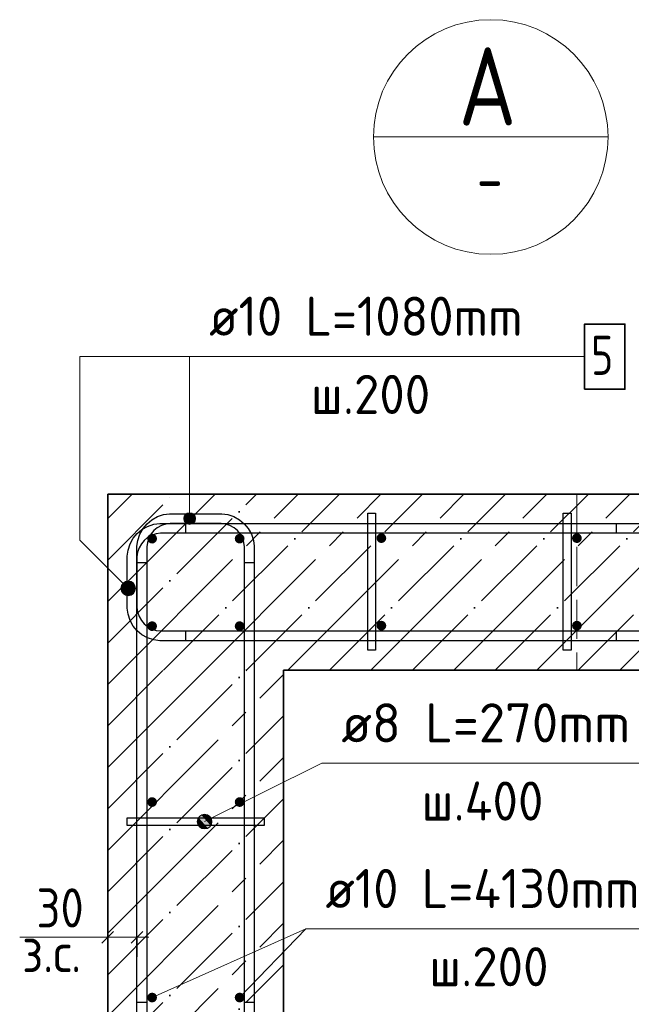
# Model space of a CAD drawing. Header units: millimetres. Extents: x -49773 to 2322955, y -3321 to 58485.
# Tile 167 of 256: x 717826 to 720954, y 13625 to 18662. Entities that reach past the tile are written whole.
import ezdxf

# ---------------------------------------------------------------- set-up
doc = ezdxf.new("R2010")
doc.units = ezdxf.units.MM
for name, pattern in [('______11', [500, 400, -50, 0, -50]), ('______2', [270, 200, -70]), ('______5', [1100, 800, -100, 100, -100])]:
    doc.linetypes.add(name, pattern=pattern)
for name, color, linetype, lineweight in [('Standard', 7, 'Continuous', 25), ('Арм.стержн. Арматура края', 96, 'Continuous', 35), ('Арм.стержн. вертикальными 1', 22, 'Continuous', 35), ('Арм.стержн.горизонт. 1', 180, 'Continuous', 35), ('Размерная линия_ общее_1', 7, 'Continuous', 13), ('Стена_ общее', 7, 'Continuous', 35)]:
    doc.layers.add(name, color=color, linetype=linetype, lineweight=lineweight)
doc.layers.add('Арм.стержн.Стяжки', color=7, linetype='Continuous', lineweight=35, true_color=0x501e0f)
doc.layers.add('Осевая линия_ общее', color=7, linetype='______5', lineweight=13, true_color=0xa0a0a0)
doc.styles.add('ISOCPEUR', font='txt')

msp = doc.modelspace()

# ---------------------------------------------------------------- hatches: boundary and pattern name
at = {"layer": 'Standard', "linetype": 'Continuous', "lineweight": 13, "transparency": 33554687}
for points in [[(718354.2, 15726.3), (718390.3, 15788.9), (718344.7, 15743.3)], [(718344.7, 15743.3), (718390.3, 15788.9), (718371.2, 15788.9)], [(718344.7, 15743.3), (718371.2, 15788.9), (718344.7, 15762.4)], [(718344.7, 15762.4), (718371.2, 15788.9), (718354.2, 15779.4)], [(718354.2, 15726.3), (718407.3, 15779.4), (718390.3, 15788.9)], [(718371.2, 15716.8), (718407.3, 15779.4), (718354.2, 15726.3)], [(718371.2, 15716.8), (718416.8, 15762.4), (718407.3, 15779.4)], [(718390.3, 15716.8), (718416.8, 15762.4), (718371.2, 15716.8)], [(718390.3, 15716.8), (718416.8, 15743.3), (718416.8, 15762.4)], [(718416.8, 15743.3), (718390.3, 15716.8), (718407.3, 15726.3)]]:
    msp.add_hatch(color=7, dxfattribs=at).paths.add_polyline_path(points)
at = {"layer": 'Арм.стержн. Арматура края', "linetype": 'Continuous', "lineweight": 13, "transparency": 33554687}
for points in [[(718720.6, 16125), (718669, 16125), (718664.8, 16110)], [(718720.6, 16125), (718664.8, 16110), (718724.8, 16110)], [(718709.8, 16135.8), (718679.8, 16135.8), (718669, 16125)], [(718709.8, 16135.8), (718669, 16125), (718720.6, 16125)], [(718679.8, 16135.8), (718709.8, 16135.8), (718694.8, 16140)], [(718724.8, 16110), (718664.8, 16110), (718669, 16095)], [(718724.8, 16110), (718669, 16095), (718720.6, 16095)], [(718720.6, 16095), (718669, 16095), (718679.8, 16084.2)], [(718720.6, 16095), (718679.8, 16084.2), (718709.8, 16084.2)], [(718709.8, 16084.2), (718679.8, 16084.2), (718694.8, 16080)]]:
    msp.add_hatch(color=7, dxfattribs=at).paths.add_polyline_path(points)
at = {"layer": 'Арм.стержн. вертикальными 1', "linetype": 'Continuous', "lineweight": 50, "transparency": 33554687}
for points in [[(718528.1, 16007.5), (718526.2, 16017), (718520.8, 16025.2), (718512.6, 16030.6), (718503.1, 16032.5), (718493.5, 16030.6), (718485.4, 16025.2), (718480, 16017), (718478.1, 16007.5), (718480, 15997.9), (718485.4, 15989.8), (718493.5, 15984.4), (718503.1, 15982.5), (718512.6, 15984.4), (718520.8, 15989.8), (718526.2, 15997.9)], [(718975.7, 16007.5), (718973.8, 16017), (718968.4, 16025.2), (718960.3, 16030.6), (718950.7, 16032.5), (718941.2, 16030.6), (718933.1, 16025.2), (718927.6, 16017), (718925.7, 16007.5), (718927.6, 15997.9), (718933.1, 15989.8), (718941.2, 15984.4), (718950.7, 15982.5), (718960.3, 15984.4), (718968.4, 15989.8), (718973.8, 15997.9)], [(719700.7, 16010), (719698.8, 16019.5), (719693.4, 16027.6), (719685.3, 16033.1), (719675.7, 16035), (719666.2, 16033.1), (719658, 16027.6), (719652.6, 16019.5), (719650.7, 16010), (719652.6, 16000.4), (719658, 15992.3), (719666.2, 15986.9), (719675.7, 15985), (719685.3, 15986.9), (719693.4, 15992.3), (719698.8, 16000.4)], [(720700.7, 16010), (720698.8, 16019.5), (720693.4, 16027.6), (720685.3, 16033.1), (720675.7, 16035), (720666.2, 16033.1), (720658, 16027.6), (720652.6, 16019.5), (720650.7, 16010), (720652.6, 16000.4), (720658, 15992.3), (720666.2, 15986.9), (720675.7, 15985), (720685.3, 15986.9), (720693.4, 15992.3), (720698.8, 16000.4)], [(718528.1, 15559.8), (718526.2, 15569.4), (718520.8, 15577.5), (718512.6, 15582.9), (718503.1, 15584.8), (718493.5, 15582.9), (718485.4, 15577.5), (718480, 15569.4), (718478.1, 15559.8), (718480, 15550.3), (718485.4, 15542.1), (718493.5, 15536.7), (718503.1, 15534.8), (718512.6, 15536.7), (718520.8, 15542.1), (718526.2, 15550.3)], [(718975.7, 15559.8), (718973.8, 15569.4), (718968.4, 15577.5), (718960.3, 15582.9), (718950.7, 15584.8), (718941.2, 15582.9), (718933.1, 15577.5), (718927.6, 15569.4), (718925.7, 15559.8), (718927.6, 15550.3), (718933.1, 15542.1), (718941.2, 15536.7), (718950.7, 15534.8), (718960.3, 15536.7), (718968.4, 15542.1), (718973.8, 15550.3)], [(719700.7, 15562.3), (719698.8, 15571.9), (719693.4, 15580), (719685.3, 15585.4), (719675.7, 15587.3), (719666.2, 15585.4), (719658, 15580), (719652.6, 15571.9), (719650.7, 15562.3), (719652.6, 15552.7), (719658, 15544.6), (719666.2, 15539.2), (719675.7, 15537.3), (719685.3, 15539.2), (719693.4, 15544.6), (719698.8, 15552.7)], [(720700.7, 15562.3), (720698.8, 15571.9), (720693.4, 15580), (720685.3, 15585.4), (720675.7, 15587.3), (720666.2, 15585.4), (720658, 15580), (720652.6, 15571.9), (720650.7, 15562.3), (720652.6, 15552.7), (720658, 15544.6), (720666.2, 15539.2), (720675.7, 15537.3), (720685.3, 15539.2), (720693.4, 15544.6), (720698.8, 15552.7)], [(718528.1, 14660), (718526.2, 14669.5), (718520.8, 14677.6), (718512.6, 14683.1), (718503.1, 14685), (718493.5, 14683.1), (718485.4, 14677.6), (718480, 14669.5), (718478.1, 14660), (718480, 14650.4), (718485.4, 14642.3), (718493.5, 14636.9), (718503.1, 14635), (718512.6, 14636.9), (718520.8, 14642.3), (718526.2, 14650.4)], [(718975.7, 14660), (718973.8, 14669.5), (718968.4, 14677.6), (718960.3, 14683.1), (718950.7, 14685), (718941.2, 14683.1), (718933.1, 14677.6), (718927.6, 14669.5), (718925.7, 14660), (718927.6, 14650.4), (718933.1, 14642.3), (718941.2, 14636.9), (718950.7, 14635), (718960.3, 14636.9), (718968.4, 14642.3), (718973.8, 14650.4)], [(718528.1, 13660), (718526.2, 13669.5), (718520.8, 13677.6), (718512.6, 13683.1), (718503.1, 13685), (718493.5, 13683.1), (718485.4, 13677.6), (718480, 13669.5), (718478.1, 13660), (718480, 13650.4), (718485.4, 13642.3), (718493.5, 13636.9), (718503.1, 13635), (718512.6, 13636.9), (718520.8, 13642.3), (718526.2, 13650.4)], [(718975.7, 13660), (718973.8, 13669.5), (718968.4, 13677.6), (718960.3, 13683.1), (718950.7, 13685), (718941.2, 13683.1), (718933.1, 13677.6), (718927.6, 13669.5), (718925.7, 13660), (718927.6, 13650.4), (718933.1, 13642.3), (718941.2, 13636.9), (718950.7, 13635), (718960.3, 13636.9), (718968.4, 13642.3), (718973.8, 13650.4)]]:
    msp.add_hatch(color=4, dxfattribs=at).paths.add_polyline_path(points)
at = {"layer": 'Арм.стержн.Стяжки', "linetype": 'Continuous', "lineweight": 13, "transparency": 33554687}
for points in [[(718769, 14522.8), (718740.3, 14580.5), (718734.2, 14562.4)], [(718769, 14522.8), (718734.2, 14562.4), (718750.9, 14528.8)], [(718750.9, 14528.8), (718734.2, 14562.4), (718737.9, 14543.3)], [(718788.2, 14526.4), (718754.7, 14593.5), (718740.3, 14580.5)], [(718788.2, 14526.4), (718740.3, 14580.5), (718769, 14522.8)], [(718802.6, 14539.5), (718773.8, 14597.2), (718754.7, 14593.5)], [(718802.6, 14539.5), (718754.7, 14593.5), (718788.2, 14526.4)], [(718808.7, 14557.6), (718791.9, 14591.1), (718773.8, 14597.2)], [(718808.7, 14557.6), (718773.8, 14597.2), (718802.6, 14539.5)], [(718791.9, 14591.1), (718808.7, 14557.6), (718805, 14576.7)]]:
    msp.add_hatch(color=7, dxfattribs=at).paths.add_polyline_path(points)

# ---------------------------------------------------------------- linework, layer by layer
at = {"layer": 'Standard', "color": 7, "linetype": 'Continuous', "lineweight": 13, "transparency": 33554687}
for p, q in [((719635, 18062), (720835, 18062)), ((718354.2, 15779.4), (718354.2, 15779.4)), ((718407.3, 15779.4), (718407.3, 15779.4)), ((718354.2, 15726.3), (718354.2, 15726.3)), ((718407.3, 15726.3), (718407.3, 15726.3)), ((718275.7, 13968.5), (717825.7, 13968.5))]:
    msp.add_line(p, q, dxfattribs=at)
at = {"layer": 'Standard', "color": 253, "linetype": '______11', "lineweight": 35, "true_color": 0xababab, "transparency": 33554687}
for p, q in [((718275.7, 15897.8), (718612.9, 16235)), ((718275.7, 15473.5), (719037.2, 16235)), ((718561.4, 15335), (719461.4, 16235)), ((718985.7, 15335), (719885.7, 16235)), ((719410, 15335), (720310, 16235)), ((719834.2, 15335), (720734.2, 16235)), ((720258.5, 15335), (721158.5, 16235)), ((720682.7, 15335), (721582.8, 16235)), ((718275.7, 14625), (718985.7, 15335)), ((718275.7, 15049.3), (718561.4, 15335)), ((718275.7, 14200.7), (719175.7, 15100.7)), ((718275.7, 13776.5), (719175.7, 14676.5)), ((718275.7, 13352.2), (719175.7, 14252.2)), ((718275.7, 12928), (719175.7, 13828))]:
    msp.add_line(p, q, dxfattribs=at)
at = {"layer": 'Standard', "color": 253, "linetype": '______5', "lineweight": 35, "true_color": 0xababab, "transparency": 33554687}
for p, q in [((718275.7, 16109.9), (718400.8, 16235)), ((718275.7, 15685.7), (718825, 16235)), ((718349.3, 15335), (719249.3, 16235)), ((718773.6, 15335), (719673.6, 16235)), ((719197.8, 15335), (720097.8, 16235)), ((719622.1, 15335), (720522.1, 16235)), ((720046.4, 15335), (720946.4, 16235)), ((720470.6, 15335), (721370.6, 16235)), ((720894.9, 15335), (721794.9, 16235)), ((718275.7, 14837.1), (718773.6, 15335)), ((718275.7, 15261.4), (718349.3, 15335)), ((718275.7, 14412.9), (719175.7, 15312.9)), ((718275.7, 13988.6), (719175.7, 14888.6)), ((718275.7, 13564.3), (719175.7, 14464.3)), ((718275.7, 13140.1), (719175.7, 14040.1))]:
    msp.add_line(p, q, dxfattribs=at)
at = {"layer": 'Standard', "color": 7, "linetype": 'Continuous', "lineweight": 35, "transparency": 33554687}
for p, q in [((718275.7, 16235), (718275.7, 15335)), ((721976, 16235), (718275.7, 16235)), ((718275.7, 15335), (718275.7, 12179.3)), ((719175.7, 15335), (721976, 15335)), ((719175.7, 12179.3), (719175.7, 15335))]:
    msp.add_line(p, q, dxfattribs=at)
at = {"layer": 'Standard', "color": 7, "linetype": 'Continuous', "lineweight": 13, "transparency": 33554687}
msp.add_lwpolyline([(718380.8, 15752.9), (718133.3, 16000.4), (718133.3, 16938.5), (718694.8, 16938.5)], dxfattribs=at)
for centre, radius in [((720235, 18062), 600), ((718380.8, 15752.9), 37.5)]:
    msp.add_circle(centre, radius, dxfattribs=at)
at = {"layer": 'Арм.стержн. Арматура края', "color": 7, "linetype": 'Continuous', "lineweight": 13, "transparency": 33554687}
for p, q in [((718694.8, 16938.5), (720714.8, 16938.5)), ((718694.8, 16938.5), (718694.8, 16110)), ((718694.8, 16140), (718694.8, 16140)), ((718664.8, 16110), (718664.8, 16110)), ((718694.8, 16080), (718694.8, 16080)), ((718724.8, 16110), (718724.8, 16110))]:
    msp.add_line(p, q, dxfattribs=at)
at = {"layer": 'Арм.стержн. Арматура края', "color": 7, "linetype": 'Continuous', "lineweight": 35, "transparency": 33554687}
msp.add_lwpolyline([(720714.8, 16771.9), (720921.4, 16771.9), (720921.4, 17105.2), (720714.8, 17105.2), (720714.8, 16771.9)], dxfattribs=at)
at = {"layer": 'Арм.стержн. Арматура края', "color": 4, "linetype": 'Continuous', "lineweight": 25, "transparency": 33554687}
for points in [[(718425.7, 13635), (718425.7, 15968.2), (718430, 15998.7), (718440.4, 16030.5), (718456.8, 16059.7), (718476.9, 16083.8), (718501, 16103.9), (718530.2, 16120.3), (718562, 16130.7), (718592.5, 16135), (718859, 16135), (718889.5, 16130.7), (718921.3, 16120.3), (718950.5, 16103.9), (718974.5, 16083.8), (718994.6, 16059.7), (719011, 16030.5), (719021.5, 15998.7), (719025.7, 15968.2), (719025.7, 13635), (718975.7, 13635), (718975.7, 15964.8), (718972.6, 15987.4), (718965, 16010.3), (718953.3, 16031.2), (718939.1, 16048.3), (718922, 16062.5), (718901, 16074.3), (718878.1, 16081.8), (718855.5, 16085), (718595.9, 16085), (718573.3, 16081.8), (718550.4, 16074.3), (718529.5, 16062.5), (718512.4, 16048.3), (718498.2, 16031.2), (718486.4, 16010.3), (718478.9, 15987.4), (718475.7, 15964.8), (718475.7, 13635), (718425.7, 13635)], [(718425.7, 13635), (718425.7, 15968.2), (718430, 15998.7), (718440.4, 16030.5), (718456.8, 16059.7), (718476.9, 16083.8), (718501, 16103.9), (718530.2, 16120.3), (718562, 16130.7), (718592.5, 16135), (718859, 16135), (718889.5, 16130.7), (718921.3, 16120.3), (718950.5, 16103.9), (718974.5, 16083.8), (718994.6, 16059.7), (719011, 16030.5), (719021.5, 15998.7), (719025.7, 15968.2), (719025.7, 13635), (718975.7, 13635), (718975.7, 15964.8), (718972.6, 15987.4), (718965, 16010.3), (718953.3, 16031.2), (718939.1, 16048.3), (718922, 16062.5), (718901, 16074.3), (718878.1, 16081.8), (718855.5, 16085), (718595.9, 16085), (718573.3, 16081.8), (718550.4, 16074.3), (718529.5, 16062.5), (718512.4, 16048.3), (718498.2, 16031.2), (718486.4, 16010.3), (718478.9, 15987.4), (718475.7, 15964.8), (718475.7, 13635), (718425.7, 13635)], [(718425.7, 13635), (718425.7, 15968.2), (718430, 15998.7), (718440.4, 16030.5), (718456.8, 16059.7), (718476.9, 16083.8), (718501, 16103.9), (718530.2, 16120.3), (718562, 16130.7), (718592.5, 16135), (718859, 16135), (718889.5, 16130.7), (718921.3, 16120.3), (718950.5, 16103.9), (718974.5, 16083.8), (718994.6, 16059.7), (719011, 16030.5), (719021.5, 15998.7), (719025.7, 15968.2), (719025.7, 13635), (718975.7, 13635), (718975.7, 15964.8), (718972.6, 15987.4), (718965, 16010.3), (718953.3, 16031.2), (718939.1, 16048.3), (718922, 16062.5), (718901, 16074.3), (718878.1, 16081.8), (718855.5, 16085), (718595.9, 16085), (718573.3, 16081.8), (718550.4, 16074.3), (718529.5, 16062.5), (718512.4, 16048.3), (718498.2, 16031.2), (718486.4, 16010.3), (718478.9, 15987.4), (718475.7, 15964.8), (718475.7, 13635), (718425.7, 13635)], [(718425.7, 13635), (718425.7, 15968.2), (718430, 15998.7), (718440.4, 16030.5), (718456.8, 16059.7), (718476.9, 16083.8), (718501, 16103.9), (718530.2, 16120.3), (718562, 16130.7), (718592.5, 16135), (718859, 16135), (718889.5, 16130.7), (718921.3, 16120.3), (718950.5, 16103.9), (718974.5, 16083.8), (718994.6, 16059.7), (719011, 16030.5), (719021.5, 15998.7), (719025.7, 15968.2), (719025.7, 13635), (718975.7, 13635), (718975.7, 15964.8), (718972.6, 15987.4), (718965, 16010.3), (718953.3, 16031.2), (718939.1, 16048.3), (718922, 16062.5), (718901, 16074.3), (718878.1, 16081.8), (718855.5, 16085), (718595.9, 16085), (718573.3, 16081.8), (718550.4, 16074.3), (718529.5, 16062.5), (718512.4, 16048.3), (718498.2, 16031.2), (718486.4, 16010.3), (718478.9, 15987.4), (718475.7, 15964.8), (718475.7, 13635), (718425.7, 13635)], [(718425.7, 13635), (718425.7, 15968.2), (718430, 15998.7), (718440.4, 16030.5), (718456.8, 16059.7), (718476.9, 16083.8), (718501, 16103.9), (718530.2, 16120.3), (718562, 16130.7), (718592.5, 16135), (718859, 16135), (718889.5, 16130.7), (718921.3, 16120.3), (718950.5, 16103.9), (718974.5, 16083.8), (718994.6, 16059.7), (719011, 16030.5), (719021.5, 15998.7), (719025.7, 15968.2), (719025.7, 13635), (718975.7, 13635), (718975.7, 15964.8), (718972.6, 15987.4), (718965, 16010.3), (718953.3, 16031.2), (718939.1, 16048.3), (718922, 16062.5), (718901, 16074.3), (718878.1, 16081.8), (718855.5, 16085), (718595.9, 16085), (718573.3, 16081.8), (718550.4, 16074.3), (718529.5, 16062.5), (718512.4, 16048.3), (718498.2, 16031.2), (718486.4, 16010.3), (718478.9, 15987.4), (718475.7, 15964.8), (718475.7, 13635), (718425.7, 13635)], [(718425.7, 13635), (718425.7, 15968.2), (718430, 15998.7), (718440.4, 16030.5), (718456.8, 16059.7), (718476.9, 16083.8), (718501, 16103.9), (718530.2, 16120.3), (718562, 16130.7), (718592.5, 16135), (718859, 16135), (718889.5, 16130.7), (718921.3, 16120.3), (718950.5, 16103.9), (718974.5, 16083.8), (718994.6, 16059.7), (719011, 16030.5), (719021.5, 15998.7), (719025.7, 15968.2), (719025.7, 13635), (718975.7, 13635), (718975.7, 15964.8), (718972.6, 15987.4), (718965, 16010.3), (718953.3, 16031.2), (718939.1, 16048.3), (718922, 16062.5), (718901, 16074.3), (718878.1, 16081.8), (718855.5, 16085), (718595.9, 16085), (718573.3, 16081.8), (718550.4, 16074.3), (718529.5, 16062.5), (718512.4, 16048.3), (718498.2, 16031.2), (718486.4, 16010.3), (718478.9, 15987.4), (718475.7, 15964.8), (718475.7, 13635), (718425.7, 13635)], [(718425.7, 13635), (718425.7, 15968.2), (718430, 15998.7), (718440.4, 16030.5), (718456.8, 16059.7), (718476.9, 16083.8), (718501, 16103.9), (718530.2, 16120.3), (718562, 16130.7), (718592.5, 16135), (718859, 16135), (718889.5, 16130.7), (718921.3, 16120.3), (718950.5, 16103.9), (718974.5, 16083.8), (718994.6, 16059.7), (719011, 16030.5), (719021.5, 15998.7), (719025.7, 15968.2), (719025.7, 13635), (718975.7, 13635), (718975.7, 15964.8), (718972.6, 15987.4), (718965, 16010.3), (718953.3, 16031.2), (718939.1, 16048.3), (718922, 16062.5), (718901, 16074.3), (718878.1, 16081.8), (718855.5, 16085), (718595.9, 16085), (718573.3, 16081.8), (718550.4, 16074.3), (718529.5, 16062.5), (718512.4, 16048.3), (718498.2, 16031.2), (718486.4, 16010.3), (718478.9, 15987.4), (718475.7, 15964.8), (718475.7, 13635), (718425.7, 13635)], [(718425.7, 13635), (718425.7, 15968.2), (718430, 15998.7), (718440.4, 16030.5), (718456.8, 16059.7), (718476.9, 16083.8), (718501, 16103.9), (718530.2, 16120.3), (718562, 16130.7), (718592.5, 16135), (718859, 16135), (718889.5, 16130.7), (718921.3, 16120.3), (718950.5, 16103.9), (718974.5, 16083.8), (718994.6, 16059.7), (719011, 16030.5), (719021.5, 15998.7), (719025.7, 15968.2), (719025.7, 13635), (718975.7, 13635), (718975.7, 15964.8), (718972.6, 15987.4), (718965, 16010.3), (718953.3, 16031.2), (718939.1, 16048.3), (718922, 16062.5), (718901, 16074.3), (718878.1, 16081.8), (718855.5, 16085), (718595.9, 16085), (718573.3, 16081.8), (718550.4, 16074.3), (718529.5, 16062.5), (718512.4, 16048.3), (718498.2, 16031.2), (718486.4, 16010.3), (718478.9, 15987.4), (718475.7, 15964.8), (718475.7, 13635), (718425.7, 13635)], [(718425.7, 13635), (718425.7, 15968.2), (718430, 15998.7), (718440.4, 16030.5), (718456.8, 16059.7), (718476.9, 16083.8), (718501, 16103.9), (718530.2, 16120.3), (718562, 16130.7), (718592.5, 16135), (718859, 16135), (718889.5, 16130.7), (718921.3, 16120.3), (718950.5, 16103.9), (718974.5, 16083.8), (718994.6, 16059.7), (719011, 16030.5), (719021.5, 15998.7), (719025.7, 15968.2), (719025.7, 13635), (718975.7, 13635), (718975.7, 15964.8), (718972.6, 15987.4), (718965, 16010.3), (718953.3, 16031.2), (718939.1, 16048.3), (718922, 16062.5), (718901, 16074.3), (718878.1, 16081.8), (718855.5, 16085), (718595.9, 16085), (718573.3, 16081.8), (718550.4, 16074.3), (718529.5, 16062.5), (718512.4, 16048.3), (718498.2, 16031.2), (718486.4, 16010.3), (718478.9, 15987.4), (718475.7, 15964.8), (718475.7, 13635), (718425.7, 13635)], [(718425.7, 13635), (718425.7, 15968.2), (718430, 15998.7), (718440.4, 16030.5), (718456.8, 16059.7), (718476.9, 16083.8), (718501, 16103.9), (718530.2, 16120.3), (718562, 16130.7), (718592.5, 16135), (718859, 16135), (718889.5, 16130.7), (718921.3, 16120.3), (718950.5, 16103.9), (718974.5, 16083.8), (718994.6, 16059.7), (719011, 16030.5), (719021.5, 15998.7), (719025.7, 15968.2), (719025.7, 13635), (718975.7, 13635), (718975.7, 15964.8), (718972.6, 15987.4), (718965, 16010.3), (718953.3, 16031.2), (718939.1, 16048.3), (718922, 16062.5), (718901, 16074.3), (718878.1, 16081.8), (718855.5, 16085), (718595.9, 16085), (718573.3, 16081.8), (718550.4, 16074.3), (718529.5, 16062.5), (718512.4, 16048.3), (718498.2, 16031.2), (718486.4, 16010.3), (718478.9, 15987.4), (718475.7, 15964.8), (718475.7, 13635), (718425.7, 13635)], [(718425.7, 13635), (718425.7, 15968.2), (718430, 15998.7), (718440.4, 16030.5), (718456.8, 16059.7), (718476.9, 16083.8), (718501, 16103.9), (718530.2, 16120.3), (718562, 16130.7), (718592.5, 16135), (718859, 16135), (718889.5, 16130.7), (718921.3, 16120.3), (718950.5, 16103.9), (718974.5, 16083.8), (718994.6, 16059.7), (719011, 16030.5), (719021.5, 15998.7), (719025.7, 15968.2), (719025.7, 13635), (718975.7, 13635), (718975.7, 15964.8), (718972.6, 15987.4), (718965, 16010.3), (718953.3, 16031.2), (718939.1, 16048.3), (718922, 16062.5), (718901, 16074.3), (718878.1, 16081.8), (718855.5, 16085), (718595.9, 16085), (718573.3, 16081.8), (718550.4, 16074.3), (718529.5, 16062.5), (718512.4, 16048.3), (718498.2, 16031.2), (718486.4, 16010.3), (718478.9, 15987.4), (718475.7, 15964.8), (718475.7, 13635), (718425.7, 13635)], [(718425.7, 13635), (718425.7, 15968.2), (718430, 15998.7), (718440.4, 16030.5), (718456.8, 16059.7), (718476.9, 16083.8), (718501, 16103.9), (718530.2, 16120.3), (718562, 16130.7), (718592.5, 16135), (718859, 16135), (718889.5, 16130.7), (718921.3, 16120.3), (718950.5, 16103.9), (718974.5, 16083.8), (718994.6, 16059.7), (719011, 16030.5), (719021.5, 15998.7), (719025.7, 15968.2), (719025.7, 13635), (718975.7, 13635), (718975.7, 15964.8), (718972.6, 15987.4), (718965, 16010.3), (718953.3, 16031.2), (718939.1, 16048.3), (718922, 16062.5), (718901, 16074.3), (718878.1, 16081.8), (718855.5, 16085), (718595.9, 16085), (718573.3, 16081.8), (718550.4, 16074.3), (718529.5, 16062.5), (718512.4, 16048.3), (718498.2, 16031.2), (718486.4, 16010.3), (718478.9, 15987.4), (718475.7, 15964.8), (718475.7, 13635), (718425.7, 13635)], [(718425.7, 13635), (718425.7, 15968.2), (718430, 15998.7), (718440.4, 16030.5), (718456.8, 16059.7), (718476.9, 16083.8), (718501, 16103.9), (718530.2, 16120.3), (718562, 16130.7), (718592.5, 16135), (718859, 16135), (718889.5, 16130.7), (718921.3, 16120.3), (718950.5, 16103.9), (718974.5, 16083.8), (718994.6, 16059.7), (719011, 16030.5), (719021.5, 15998.7), (719025.7, 15968.2), (719025.7, 13635), (718975.7, 13635), (718975.7, 15964.8), (718972.6, 15987.4), (718965, 16010.3), (718953.3, 16031.2), (718939.1, 16048.3), (718922, 16062.5), (718901, 16074.3), (718878.1, 16081.8), (718855.5, 16085), (718595.9, 16085), (718573.3, 16081.8), (718550.4, 16074.3), (718529.5, 16062.5), (718512.4, 16048.3), (718498.2, 16031.2), (718486.4, 16010.3), (718478.9, 15987.4), (718475.7, 15964.8), (718475.7, 13635), (718425.7, 13635)], [(720875.7, 16035), (718545.9, 16035), (718523.3, 16031.8), (718500.4, 16024.3), (718479.5, 16012.5), (718462.4, 15998.3), (718448.2, 15981.2), (718436.4, 15960.3), (718428.9, 15937.4), (718425.7, 15914.8), (718425.7, 15655.2), (718428.9, 15632.6), (718436.4, 15609.7), (718448.2, 15588.7), (718462.4, 15571.6), (718479.5, 15557.4), (718500.4, 15545.7), (718523.3, 15538.1), (718545.9, 15535), (720875.7, 15535), (720875.7, 15485), (718542.5, 15485), (718512, 15489.2), (718480.2, 15499.7), (718451, 15516), (718426.9, 15536.2), (718406.8, 15560.2), (718390.4, 15589.4), (718380, 15621.2), (718375.7, 15651.7), (718375.7, 15918.2), (718380, 15948.7), (718390.4, 15980.5), (718406.8, 16009.7), (718426.9, 16033.8), (718451, 16053.9), (718480.2, 16070.2), (718512, 16080.7), (718542.5, 16085), (720875.7, 16085), (720875.7, 16035)], [(720875.7, 16035), (718545.9, 16035), (718523.3, 16031.8), (718500.4, 16024.3), (718479.5, 16012.5), (718462.4, 15998.3), (718448.2, 15981.2), (718436.4, 15960.3), (718428.9, 15937.4), (718425.7, 15914.8), (718425.7, 15655.2), (718428.9, 15632.6), (718436.4, 15609.7), (718448.2, 15588.7), (718462.4, 15571.6), (718479.5, 15557.4), (718500.4, 15545.7), (718523.3, 15538.1), (718545.9, 15535), (720875.7, 15535), (720875.7, 15485), (718542.5, 15485), (718512, 15489.2), (718480.2, 15499.7), (718451, 15516), (718426.9, 15536.2), (718406.8, 15560.2), (718390.4, 15589.4), (718380, 15621.2), (718375.7, 15651.7), (718375.7, 15918.2), (718380, 15948.7), (718390.4, 15980.5), (718406.8, 16009.7), (718426.9, 16033.8), (718451, 16053.9), (718480.2, 16070.2), (718512, 16080.7), (718542.5, 16085), (720875.7, 16085), (720875.7, 16035)], [(720875.7, 16035), (718545.9, 16035), (718523.3, 16031.8), (718500.4, 16024.3), (718479.5, 16012.5), (718462.4, 15998.3), (718448.2, 15981.2), (718436.4, 15960.3), (718428.9, 15937.4), (718425.7, 15914.8), (718425.7, 15655.2), (718428.9, 15632.6), (718436.4, 15609.7), (718448.2, 15588.7), (718462.4, 15571.6), (718479.5, 15557.4), (718500.4, 15545.7), (718523.3, 15538.1), (718545.9, 15535), (720875.7, 15535), (720875.7, 15485), (718542.5, 15485), (718512, 15489.2), (718480.2, 15499.7), (718451, 15516), (718426.9, 15536.2), (718406.8, 15560.2), (718390.4, 15589.4), (718380, 15621.2), (718375.7, 15651.7), (718375.7, 15918.2), (718380, 15948.7), (718390.4, 15980.5), (718406.8, 16009.7), (718426.9, 16033.8), (718451, 16053.9), (718480.2, 16070.2), (718512, 16080.7), (718542.5, 16085), (720875.7, 16085), (720875.7, 16035)], [(720875.7, 16035), (718545.9, 16035), (718523.3, 16031.8), (718500.4, 16024.3), (718479.5, 16012.5), (718462.4, 15998.3), (718448.2, 15981.2), (718436.4, 15960.3), (718428.9, 15937.4), (718425.7, 15914.8), (718425.7, 15655.2), (718428.9, 15632.6), (718436.4, 15609.7), (718448.2, 15588.7), (718462.4, 15571.6), (718479.5, 15557.4), (718500.4, 15545.7), (718523.3, 15538.1), (718545.9, 15535), (720875.7, 15535), (720875.7, 15485), (718542.5, 15485), (718512, 15489.2), (718480.2, 15499.7), (718451, 15516), (718426.9, 15536.2), (718406.8, 15560.2), (718390.4, 15589.4), (718380, 15621.2), (718375.7, 15651.7), (718375.7, 15918.2), (718380, 15948.7), (718390.4, 15980.5), (718406.8, 16009.7), (718426.9, 16033.8), (718451, 16053.9), (718480.2, 16070.2), (718512, 16080.7), (718542.5, 16085), (720875.7, 16085), (720875.7, 16035)], [(720875.7, 16035), (718545.9, 16035), (718523.3, 16031.8), (718500.4, 16024.3), (718479.5, 16012.5), (718462.4, 15998.3), (718448.2, 15981.2), (718436.4, 15960.3), (718428.9, 15937.4), (718425.7, 15914.8), (718425.7, 15655.2), (718428.9, 15632.6), (718436.4, 15609.7), (718448.2, 15588.7), (718462.4, 15571.6), (718479.5, 15557.4), (718500.4, 15545.7), (718523.3, 15538.1), (718545.9, 15535), (720875.7, 15535), (720875.7, 15485), (718542.5, 15485), (718512, 15489.2), (718480.2, 15499.7), (718451, 15516), (718426.9, 15536.2), (718406.8, 15560.2), (718390.4, 15589.4), (718380, 15621.2), (718375.7, 15651.7), (718375.7, 15918.2), (718380, 15948.7), (718390.4, 15980.5), (718406.8, 16009.7), (718426.9, 16033.8), (718451, 16053.9), (718480.2, 16070.2), (718512, 16080.7), (718542.5, 16085), (720875.7, 16085), (720875.7, 16035)], [(720875.7, 16035), (718545.9, 16035), (718523.3, 16031.8), (718500.4, 16024.3), (718479.5, 16012.5), (718462.4, 15998.3), (718448.2, 15981.2), (718436.4, 15960.3), (718428.9, 15937.4), (718425.7, 15914.8), (718425.7, 15655.2), (718428.9, 15632.6), (718436.4, 15609.7), (718448.2, 15588.7), (718462.4, 15571.6), (718479.5, 15557.4), (718500.4, 15545.7), (718523.3, 15538.1), (718545.9, 15535), (720875.7, 15535), (720875.7, 15485), (718542.5, 15485), (718512, 15489.2), (718480.2, 15499.7), (718451, 15516), (718426.9, 15536.2), (718406.8, 15560.2), (718390.4, 15589.4), (718380, 15621.2), (718375.7, 15651.7), (718375.7, 15918.2), (718380, 15948.7), (718390.4, 15980.5), (718406.8, 16009.7), (718426.9, 16033.8), (718451, 16053.9), (718480.2, 16070.2), (718512, 16080.7), (718542.5, 16085), (720875.7, 16085), (720875.7, 16035)], [(720875.7, 16035), (718545.9, 16035), (718523.3, 16031.8), (718500.4, 16024.3), (718479.5, 16012.5), (718462.4, 15998.3), (718448.2, 15981.2), (718436.4, 15960.3), (718428.9, 15937.4), (718425.7, 15914.8), (718425.7, 15655.2), (718428.9, 15632.6), (718436.4, 15609.7), (718448.2, 15588.7), (718462.4, 15571.6), (718479.5, 15557.4), (718500.4, 15545.7), (718523.3, 15538.1), (718545.9, 15535), (720875.7, 15535), (720875.7, 15485), (718542.5, 15485), (718512, 15489.2), (718480.2, 15499.7), (718451, 15516), (718426.9, 15536.2), (718406.8, 15560.2), (718390.4, 15589.4), (718380, 15621.2), (718375.7, 15651.7), (718375.7, 15918.2), (718380, 15948.7), (718390.4, 15980.5), (718406.8, 16009.7), (718426.9, 16033.8), (718451, 16053.9), (718480.2, 16070.2), (718512, 16080.7), (718542.5, 16085), (720875.7, 16085), (720875.7, 16035)], [(720875.7, 16035), (718545.9, 16035), (718523.3, 16031.8), (718500.4, 16024.3), (718479.5, 16012.5), (718462.4, 15998.3), (718448.2, 15981.2), (718436.4, 15960.3), (718428.9, 15937.4), (718425.7, 15914.8), (718425.7, 15655.2), (718428.9, 15632.6), (718436.4, 15609.7), (718448.2, 15588.7), (718462.4, 15571.6), (718479.5, 15557.4), (718500.4, 15545.7), (718523.3, 15538.1), (718545.9, 15535), (720875.7, 15535), (720875.7, 15485), (718542.5, 15485), (718512, 15489.2), (718480.2, 15499.7), (718451, 15516), (718426.9, 15536.2), (718406.8, 15560.2), (718390.4, 15589.4), (718380, 15621.2), (718375.7, 15651.7), (718375.7, 15918.2), (718380, 15948.7), (718390.4, 15980.5), (718406.8, 16009.7), (718426.9, 16033.8), (718451, 16053.9), (718480.2, 16070.2), (718512, 16080.7), (718542.5, 16085), (720875.7, 16085), (720875.7, 16035)], [(720875.7, 16035), (718545.9, 16035), (718523.3, 16031.8), (718500.4, 16024.3), (718479.5, 16012.5), (718462.4, 15998.3), (718448.2, 15981.2), (718436.4, 15960.3), (718428.9, 15937.4), (718425.7, 15914.8), (718425.7, 15655.2), (718428.9, 15632.6), (718436.4, 15609.7), (718448.2, 15588.7), (718462.4, 15571.6), (718479.5, 15557.4), (718500.4, 15545.7), (718523.3, 15538.1), (718545.9, 15535), (720875.7, 15535), (720875.7, 15485), (718542.5, 15485), (718512, 15489.2), (718480.2, 15499.7), (718451, 15516), (718426.9, 15536.2), (718406.8, 15560.2), (718390.4, 15589.4), (718380, 15621.2), (718375.7, 15651.7), (718375.7, 15918.2), (718380, 15948.7), (718390.4, 15980.5), (718406.8, 16009.7), (718426.9, 16033.8), (718451, 16053.9), (718480.2, 16070.2), (718512, 16080.7), (718542.5, 16085), (720875.7, 16085), (720875.7, 16035)], [(720875.7, 16035), (718545.9, 16035), (718523.3, 16031.8), (718500.4, 16024.3), (718479.5, 16012.5), (718462.4, 15998.3), (718448.2, 15981.2), (718436.4, 15960.3), (718428.9, 15937.4), (718425.7, 15914.8), (718425.7, 15655.2), (718428.9, 15632.6), (718436.4, 15609.7), (718448.2, 15588.7), (718462.4, 15571.6), (718479.5, 15557.4), (718500.4, 15545.7), (718523.3, 15538.1), (718545.9, 15535), (720875.7, 15535), (720875.7, 15485), (718542.5, 15485), (718512, 15489.2), (718480.2, 15499.7), (718451, 15516), (718426.9, 15536.2), (718406.8, 15560.2), (718390.4, 15589.4), (718380, 15621.2), (718375.7, 15651.7), (718375.7, 15918.2), (718380, 15948.7), (718390.4, 15980.5), (718406.8, 16009.7), (718426.9, 16033.8), (718451, 16053.9), (718480.2, 16070.2), (718512, 16080.7), (718542.5, 16085), (720875.7, 16085), (720875.7, 16035)], [(720875.7, 16035), (718545.9, 16035), (718523.3, 16031.8), (718500.4, 16024.3), (718479.5, 16012.5), (718462.4, 15998.3), (718448.2, 15981.2), (718436.4, 15960.3), (718428.9, 15937.4), (718425.7, 15914.8), (718425.7, 15655.2), (718428.9, 15632.6), (718436.4, 15609.7), (718448.2, 15588.7), (718462.4, 15571.6), (718479.5, 15557.4), (718500.4, 15545.7), (718523.3, 15538.1), (718545.9, 15535), (720875.7, 15535), (720875.7, 15485), (718542.5, 15485), (718512, 15489.2), (718480.2, 15499.7), (718451, 15516), (718426.9, 15536.2), (718406.8, 15560.2), (718390.4, 15589.4), (718380, 15621.2), (718375.7, 15651.7), (718375.7, 15918.2), (718380, 15948.7), (718390.4, 15980.5), (718406.8, 16009.7), (718426.9, 16033.8), (718451, 16053.9), (718480.2, 16070.2), (718512, 16080.7), (718542.5, 16085), (720875.7, 16085), (720875.7, 16035)], [(720875.7, 16035), (718545.9, 16035), (718523.3, 16031.8), (718500.4, 16024.3), (718479.5, 16012.5), (718462.4, 15998.3), (718448.2, 15981.2), (718436.4, 15960.3), (718428.9, 15937.4), (718425.7, 15914.8), (718425.7, 15655.2), (718428.9, 15632.6), (718436.4, 15609.7), (718448.2, 15588.7), (718462.4, 15571.6), (718479.5, 15557.4), (718500.4, 15545.7), (718523.3, 15538.1), (718545.9, 15535), (720875.7, 15535), (720875.7, 15485), (718542.5, 15485), (718512, 15489.2), (718480.2, 15499.7), (718451, 15516), (718426.9, 15536.2), (718406.8, 15560.2), (718390.4, 15589.4), (718380, 15621.2), (718375.7, 15651.7), (718375.7, 15918.2), (718380, 15948.7), (718390.4, 15980.5), (718406.8, 16009.7), (718426.9, 16033.8), (718451, 16053.9), (718480.2, 16070.2), (718512, 16080.7), (718542.5, 16085), (720875.7, 16085), (720875.7, 16035)], [(720875.7, 16035), (718545.9, 16035), (718523.3, 16031.8), (718500.4, 16024.3), (718479.5, 16012.5), (718462.4, 15998.3), (718448.2, 15981.2), (718436.4, 15960.3), (718428.9, 15937.4), (718425.7, 15914.8), (718425.7, 15655.2), (718428.9, 15632.6), (718436.4, 15609.7), (718448.2, 15588.7), (718462.4, 15571.6), (718479.5, 15557.4), (718500.4, 15545.7), (718523.3, 15538.1), (718545.9, 15535), (720875.7, 15535), (720875.7, 15485), (718542.5, 15485), (718512, 15489.2), (718480.2, 15499.7), (718451, 15516), (718426.9, 15536.2), (718406.8, 15560.2), (718390.4, 15589.4), (718380, 15621.2), (718375.7, 15651.7), (718375.7, 15918.2), (718380, 15948.7), (718390.4, 15980.5), (718406.8, 16009.7), (718426.9, 16033.8), (718451, 16053.9), (718480.2, 16070.2), (718512, 16080.7), (718542.5, 16085), (720875.7, 16085), (720875.7, 16035)]]:
    msp.add_lwpolyline(points, dxfattribs=at)
at = {"layer": 'Арм.стержн. Арматура края', "color": 7, "linetype": 'Continuous', "lineweight": 13, "transparency": 33554687}
msp.add_circle((718694.8, 16110), 30, dxfattribs=at)
at = {"layer": 'Арм.стержн. вертикальными 1', "color": 7, "linetype": 'Continuous', "lineweight": 13, "transparency": 33554687}
for q in [(718503.1, 13660), (721329.7, 14011.2)]:
    msp.add_line((719289.7, 14011.2), q, dxfattribs=at)
at = {"layer": 'Арм.стержн.горизонт. 1', "color": 4, "linetype": 'Continuous', "lineweight": 25, "transparency": 33554687}
for points in [[(722000.9, 16035), (718675.7, 16035), (718675.7, 16085), (722000.9, 16085), (722000.9, 16035)], [(722000.9, 16035), (718675.7, 16035), (718675.7, 16085), (722000.9, 16085), (722000.9, 16035)], [(722000.9, 16035), (718675.7, 16035), (718675.7, 16085), (722000.9, 16085), (722000.9, 16035)], [(722000.9, 16035), (718675.7, 16035), (718675.7, 16085), (722000.9, 16085), (722000.9, 16035)], [(722000.9, 16035), (718675.7, 16035), (718675.7, 16085), (722000.9, 16085), (722000.9, 16035)], [(722000.9, 16035), (718675.7, 16035), (718675.7, 16085), (722000.9, 16085), (722000.9, 16035)], [(722000.9, 16035), (718675.7, 16035), (718675.7, 16085), (722000.9, 16085), (722000.9, 16035)], [(722000.9, 16035), (718675.7, 16035), (718675.7, 16085), (722000.9, 16085), (722000.9, 16035)], [(722000.9, 16035), (718675.7, 16035), (718675.7, 16085), (722000.9, 16085), (722000.9, 16035)], [(722000.9, 16035), (718675.7, 16035), (718675.7, 16085), (722000.9, 16085), (722000.9, 16035)], [(722000.9, 16035), (718675.7, 16035), (718675.7, 16085), (722000.9, 16085), (722000.9, 16035)], [(722000.9, 16035), (718675.7, 16035), (718675.7, 16085), (722000.9, 16085), (722000.9, 16035)], [(722000.9, 16035), (718675.7, 16035), (718675.7, 16085), (722000.9, 16085), (722000.9, 16035)], [(718425.7, 12154.3), (718425.7, 15885), (718475.7, 15885), (718475.7, 12154.3), (718425.7, 12154.3)], [(718425.7, 12154.3), (718425.7, 15885), (718475.7, 15885), (718475.7, 12154.3), (718425.7, 12154.3)], [(718425.7, 12154.3), (718425.7, 15885), (718475.7, 15885), (718475.7, 12154.3), (718425.7, 12154.3)], [(718425.7, 12154.3), (718425.7, 15885), (718475.7, 15885), (718475.7, 12154.3), (718425.7, 12154.3)], [(718425.7, 12154.3), (718425.7, 15885), (718475.7, 15885), (718475.7, 12154.3), (718425.7, 12154.3)], [(718425.7, 12154.3), (718425.7, 15885), (718475.7, 15885), (718475.7, 12154.3), (718425.7, 12154.3)], [(718425.7, 12154.3), (718425.7, 15885), (718475.7, 15885), (718475.7, 12154.3), (718425.7, 12154.3)], [(718425.7, 12154.3), (718425.7, 15885), (718475.7, 15885), (718475.7, 12154.3), (718425.7, 12154.3)], [(718425.7, 12154.3), (718425.7, 15885), (718475.7, 15885), (718475.7, 12154.3), (718425.7, 12154.3)], [(718425.7, 12154.3), (718425.7, 15885), (718475.7, 15885), (718475.7, 12154.3), (718425.7, 12154.3)], [(718425.7, 12154.3), (718425.7, 15885), (718475.7, 15885), (718475.7, 12154.3), (718425.7, 12154.3)], [(718425.7, 12154.3), (718425.7, 15885), (718475.7, 15885), (718475.7, 12154.3), (718425.7, 12154.3)], [(718425.7, 12154.3), (718425.7, 15885), (718475.7, 15885), (718475.7, 12154.3), (718425.7, 12154.3)], [(718975.7, 12154.3), (718975.7, 15885), (719025.7, 15885), (719025.7, 12154.3), (718975.7, 12154.3)], [(718975.7, 12154.3), (718975.7, 15885), (719025.7, 15885), (719025.7, 12154.3), (718975.7, 12154.3)], [(718975.7, 12154.3), (718975.7, 15885), (719025.7, 15885), (719025.7, 12154.3), (718975.7, 12154.3)], [(718975.7, 12154.3), (718975.7, 15885), (719025.7, 15885), (719025.7, 12154.3), (718975.7, 12154.3)], [(718975.7, 12154.3), (718975.7, 15885), (719025.7, 15885), (719025.7, 12154.3), (718975.7, 12154.3)], [(718975.7, 12154.3), (718975.7, 15885), (719025.7, 15885), (719025.7, 12154.3), (718975.7, 12154.3)], [(718975.7, 12154.3), (718975.7, 15885), (719025.7, 15885), (719025.7, 12154.3), (718975.7, 12154.3)], [(718975.7, 12154.3), (718975.7, 15885), (719025.7, 15885), (719025.7, 12154.3), (718975.7, 12154.3)], [(718975.7, 12154.3), (718975.7, 15885), (719025.7, 15885), (719025.7, 12154.3), (718975.7, 12154.3)], [(718975.7, 12154.3), (718975.7, 15885), (719025.7, 15885), (719025.7, 12154.3), (718975.7, 12154.3)], [(718975.7, 12154.3), (718975.7, 15885), (719025.7, 15885), (719025.7, 12154.3), (718975.7, 12154.3)], [(718975.7, 12154.3), (718975.7, 15885), (719025.7, 15885), (719025.7, 12154.3), (718975.7, 12154.3)], [(718975.7, 12154.3), (718975.7, 15885), (719025.7, 15885), (719025.7, 12154.3), (718975.7, 12154.3)], [(722000.9, 15485), (718675.7, 15485), (718675.7, 15535), (722000.9, 15535), (722000.9, 15485)], [(722000.9, 15485), (718675.7, 15485), (718675.7, 15535), (722000.9, 15535), (722000.9, 15485)], [(722000.9, 15485), (718675.7, 15485), (718675.7, 15535), (722000.9, 15535), (722000.9, 15485)], [(722000.9, 15485), (718675.7, 15485), (718675.7, 15535), (722000.9, 15535), (722000.9, 15485)], [(722000.9, 15485), (718675.7, 15485), (718675.7, 15535), (722000.9, 15535), (722000.9, 15485)], [(722000.9, 15485), (718675.7, 15485), (718675.7, 15535), (722000.9, 15535), (722000.9, 15485)], [(722000.9, 15485), (718675.7, 15485), (718675.7, 15535), (722000.9, 15535), (722000.9, 15485)], [(722000.9, 15485), (718675.7, 15485), (718675.7, 15535), (722000.9, 15535), (722000.9, 15485)], [(722000.9, 15485), (718675.7, 15485), (718675.7, 15535), (722000.9, 15535), (722000.9, 15485)], [(722000.9, 15485), (718675.7, 15485), (718675.7, 15535), (722000.9, 15535), (722000.9, 15485)], [(722000.9, 15485), (718675.7, 15485), (718675.7, 15535), (722000.9, 15535), (722000.9, 15485)], [(722000.9, 15485), (718675.7, 15485), (718675.7, 15535), (722000.9, 15535), (722000.9, 15485)], [(722000.9, 15485), (718675.7, 15485), (718675.7, 15535), (722000.9, 15535), (722000.9, 15485)]]:
    msp.add_lwpolyline(points, dxfattribs=at)
at = {"layer": 'Арм.стержн.Стяжки', "color": 7, "linetype": 'Continuous', "lineweight": 13, "transparency": 33554687}
for p, q in [((719370.6, 14858.5), (718771.4, 14560)), ((719370.6, 14858.5), (721190.6, 14858.5)), ((718754.7, 14593.5), (718754.7, 14593.5)), ((718805, 14576.7), (718805, 14576.7)), ((718737.9, 14543.3), (718737.9, 14543.3)), ((718788.2, 14526.4), (718788.2, 14526.4))]:
    msp.add_line(p, q, dxfattribs=at)
at = {"layer": 'Арм.стержн.Стяжки', "color": 40, "linetype": 'Continuous', "lineweight": 25, "transparency": 33554687}
for points in [[(719605.7, 15437.3), (719605.7, 16137.3), (719645.7, 16137.3), (719645.7, 15437.3), (719605.7, 15437.3)], [(719605.7, 15437.3), (719605.7, 16137.3), (719645.7, 16137.3), (719645.7, 15437.3), (719605.7, 15437.3)], [(719605.7, 15437.3), (719605.7, 16137.3), (719645.7, 16137.3), (719645.7, 15437.3), (719605.7, 15437.3)], [(719605.7, 15437.3), (719605.7, 16137.3), (719645.7, 16137.3), (719645.7, 15437.3), (719605.7, 15437.3)], [(719605.7, 15437.3), (719605.7, 16137.3), (719645.7, 16137.3), (719645.7, 15437.3), (719605.7, 15437.3)], [(719605.7, 15437.3), (719605.7, 16137.3), (719645.7, 16137.3), (719645.7, 15437.3), (719605.7, 15437.3)], [(720605.7, 15437.3), (720605.7, 16137.3), (720645.7, 16137.3), (720645.7, 15437.3), (720605.7, 15437.3)], [(720605.7, 15437.3), (720605.7, 16137.3), (720645.7, 16137.3), (720645.7, 15437.3), (720605.7, 15437.3)], [(720605.7, 15437.3), (720605.7, 16137.3), (720645.7, 16137.3), (720645.7, 15437.3), (720605.7, 15437.3)], [(720605.7, 15437.3), (720605.7, 16137.3), (720645.7, 16137.3), (720645.7, 15437.3), (720605.7, 15437.3)], [(720605.7, 15437.3), (720605.7, 16137.3), (720645.7, 16137.3), (720645.7, 15437.3), (720605.7, 15437.3)], [(720605.7, 15437.3), (720605.7, 16137.3), (720645.7, 16137.3), (720645.7, 15437.3), (720605.7, 15437.3)], [(719075.9, 14540), (718375.9, 14540), (718375.9, 14580), (719075.9, 14580), (719075.9, 14540)], [(719075.9, 14540), (718375.9, 14540), (718375.9, 14580), (719075.9, 14580), (719075.9, 14540)], [(719075.9, 14540), (718375.9, 14540), (718375.9, 14580), (719075.9, 14580), (719075.9, 14540)], [(719075.9, 14540), (718375.9, 14540), (718375.9, 14580), (719075.9, 14580), (719075.9, 14540)], [(719075.9, 14540), (718375.9, 14540), (718375.9, 14580), (719075.9, 14580), (719075.9, 14540)], [(719075.9, 14540), (718375.9, 14540), (718375.9, 14580), (719075.9, 14580), (719075.9, 14540)]]:
    msp.add_lwpolyline(points, dxfattribs=at)
at = {"layer": 'Арм.стержн.Стяжки', "color": 7, "linetype": 'Continuous', "lineweight": 13, "transparency": 33554687}
msp.add_circle((718771.4, 14560), 37.5, dxfattribs=at)
at = {"layer": 'Осевая линия_ общее', "color": 7, "linetype": 'Continuous', "lineweight": 13, "transparency": 33554687}
msp.add_line((718950.7, 13660), (719289.7, 14011.2), dxfattribs=at)
at = {"layer": 'Размерная линия_ общее_1', "color": 253, "linetype": 'Continuous', "lineweight": -3, "true_color": 0xa0a0a0, "transparency": 33554687}
for p, q in [((718275.7, 13968.5), (718275.7, 14068.5)), ((718425.7, 13968.5), (718425.7, 14068.5)), ((718275.7, 13968.5), (718275.7, 13868.5)), ((718425.7, 13968.5), (718425.7, 13868.5))]:
    msp.add_line(p, q, dxfattribs=at)
at = {"layer": 'Размерная линия_ общее_1', "color": 7, "linetype": 'Continuous', "lineweight": 13, "transparency": 33554687}
for p, q in [((718275.7, 13968.5), (718215.7, 13968.5)), ((718425.7, 13968.5), (718275.7, 13968.5)), ((718425.7, 13968.5), (718485.7, 13968.5))]:
    msp.add_line(p, q, dxfattribs=at)
at = {"layer": 'Размерная линия_ общее_1', "color": 7, "linetype": 'Continuous', "lineweight": 25, "transparency": 33554687}
for p, q in [((718305.7, 13998.5), (718245.7, 13938.5)), ((718455.7, 13998.5), (718395.7, 13938.5))]:
    msp.add_line(p, q, dxfattribs=at)
at = {"layer": 'Стена_ общее', "color": 253, "linetype": '______2', "lineweight": 18, "true_color": 0xababab, "transparency": 33554687}
msp.add_line((720675.7, 16235), (720675.7, 15335), dxfattribs=at)

# ---------------------------------------------------------------- texts
at = {"layer": 'Standard', "color": 7, "linetype": 'Continuous', "lineweight": 35, "transparency": 33554687, "insert": (720071.1, 18120.2), "char_height": 400, "width": 523.526, "attachment_point": 7, "style": 'ISOCPEUR'}
msp.add_mtext('\\W0.82;А', dxfattribs=at)
at = {"layer": 'Standard', "color": 7, "linetype": 'Continuous', "lineweight": 25, "transparency": 33554687, "insert": (720163.6, 17724.5), "char_height": 250, "width": 272.013, "attachment_point": 7, "style": 'ISOCPEUR'}
msp.add_mtext('\\W0.78;-', dxfattribs=at)
at = {"layer": 'Арм.стержн. Арматура края', "color": 7, "linetype": 'Continuous', "lineweight": 25, "transparency": 33554687, "char_height": 200, "attachment_point": 7, "style": 'ISOCPEUR'}
for s, insert, width in [('\\W0.94;ø10 L=1080mm ', (718794.8, 17045.2), 1913.071), ('\\W0.78;5', (720748.1, 16845.2), 217.601), ('\\W0.95;ш.200 ', (719314.8, 16645.2), 874.662)]:
    msp.add_mtext(s, dxfattribs=dict(at, insert=insert, width=width))
at = {"layer": 'Арм.стержн. вертикальными 1', "color": 7, "linetype": 'Continuous', "lineweight": 25, "transparency": 33554687, "char_height": 200, "attachment_point": 7, "style": 'ISOCPEUR'}
for s, insert, width in [('\\W0.94;ø10 L=4130mm ', (719389.7, 14117.8), 1933.181), ('\\W0.95;ш.200 ', (719919.8, 13717.8), 874.662)]:
    msp.add_mtext(s, dxfattribs=dict(at, insert=insert, width=width))
at = {"layer": 'Арм.стержн.Стяжки', "color": 7, "linetype": 'Continuous', "lineweight": 25, "transparency": 33554687, "char_height": 200, "attachment_point": 7, "style": 'ISOCPEUR'}
for s, insert, width in [('\\W0.98;ø8 L=270mm ', (719470.6, 14965.1), 1716.847), ('\\W0.95;ш.400 ', (719880.6, 14565.1), 894.821)]:
    msp.add_mtext(s, dxfattribs=dict(at, insert=insert, width=width))
at = {"layer": 'Размерная линия_ общее_1', "color": 7, "linetype": 'Continuous', "lineweight": 18, "transparency": 33554687, "char_height": 200, "attachment_point": 7, "style": 'ISOCPEUR'}
for s, insert, width in [('\\W0.87;30', (717911.7, 14018.5), 367.21), ('\\W0.90;з.с.', (717837.8, 13789.8), 459.942)]:
    msp.add_mtext(s, dxfattribs=dict(at, insert=insert, width=width))

doc.saveas('drawing.dxf')
